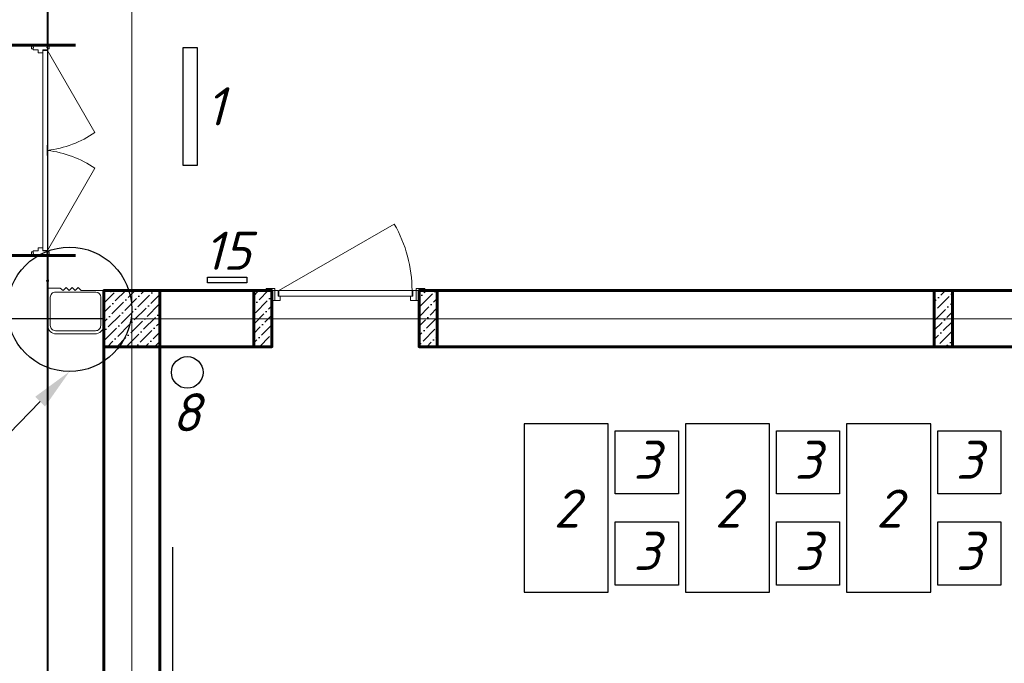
# Model space of a CAD drawing. Header units: millimetres. Extents: x -257011 to 237647566, y 2784933 to 6706507.
# Tile 195 of 256: x 9652864 to 9659889, y 5145692 to 5150281. Entities that reach past the tile are written whole.
import ezdxf
from ezdxf import colors
from ezdxf.entities.mleader import LeaderData, LeaderLine
from ezdxf.math import Vec2, Vec3

# ---------------------------------------------------------------- set-up
doc = ezdxf.new("R2010")
doc.units = ezdxf.units.MM
doc.header["$LTSCALE"] = 1000
doc.header["$PDMODE"] = 32
doc.header["$PDSIZE"] = 0.3
doc.linetypes.add('ACAD_ISO02W100', pattern=[15, 12, -3])
doc.linetypes.add('ACAD_ISO10W100', pattern=[18, 12, -3, 0, -3])
for name, color, linetype, lineweight in [('AR_leader_0.00', 7, 'Continuous', 0), ('Doors', 86, 'Continuous', 13), ('Калонны', 20, 'Continuous', 25), ('Размеры', 251, 'Continuous', 18)]:
    doc.layers.add(name, color=color, linetype=linetype, lineweight=lineweight)
for name, color, linetype in [('kcd_tx', 7, 'Continuous'), ('PDF17_Geometry', 7, 'Continuous'), ('PDF17_Solid Fills', 7, 'Continuous'), ('ТХ', 7, 'Continuous')]:
    doc.layers.add(name, color=color, linetype=linetype)
doc.styles.add('ISOCPEUR текстовый', font='isocpeur.TTF', dxfattribs={"width": 0.8, "oblique": 15})
doc.styles.get("Standard").update_dxf_attribs({"font": 'ARIALN.TTF'})
doc.dimstyles.new('Санжар', dxfattribs={"dimtxt": 240, "dimasz": 200, "dimexe": 200, "dimexo": 200, "dimgap": 50, "dimtad": 1, "dimdec": 0, "dimtxsty": 'Standard', "dimblk": 'OBLIQUE', "dimcen": 2.5, "dimdle": 200, "dimclrd": 152, "dimclre": 152, "dimclrt": 152, "dimadec": 0, "dimazin": 0, "dimtfac": 1, "dimtdec": 0, "dimtmove": 0, "dimatfit": 3, "dimldrblk": 'OBLIQUE', "dimfxl": 0, "dimlwd": 0, "dimlwe": 0, "dimarcsym": 0})

# ---------------------------------------------------------------- blocks, each defined once
blk = doc.blocks.new('asda2342')
at = {"layer": 'PDF17_Solid Fills', "lineweight": 0, "transparency": 33554559}
for points in [[(2231733.8, 2301103.1), (2231733.8, 2301102.5), (2231734.5, 2301102.5), (2231735.1, 2301103.1), (2231734.5, 2301103.8), (2231733.8, 2301103.8)], [(2231733.8, 2301102.5), (2231733.8, 2301101.9), (2231734.5, 2301101.9), (2231735.1, 2301102.5), (2231734.5, 2301103.1), (2231733.8, 2301103.1)], [(2231733.8, 2301096.7), (2231733.8, 2301096.1), (2231734.5, 2301096.1), (2231735.1, 2301096.7), (2231734.5, 2301097.4), (2231733.8, 2301097.4)], [(2232181.2, 2301029.2), (2232181.8, 2301029.2), (2232181.8, 2301029.8), (2232181.2, 2301030.5), (2232180.5, 2301029.8), (2232180.5, 2301029.2)], [(2232181.8, 2301029.2), (2232182.4, 2301029.2), (2232182.4, 2301029.8), (2232181.8, 2301030.5), (2232181.2, 2301029.8), (2232181.2, 2301029.2)], [(2232187.6, 2301029.2), (2232188.2, 2301029.2), (2232188.2, 2301029.8), (2232187.6, 2301030.5), (2232186.9, 2301029.8), (2232186.9, 2301029.2)]]:
    blk.add_hatch(color=256, dxfattribs=at).paths.add_polyline_path(points)
at = {"layer": 'PDF17_Geometry', "lineweight": 0}
for p, q in [((2231753.1, 2300780.1), (2231753.2, 2300983.1)), ((2231788.8, 2301019), (2232077.3, 2301019)), ((2232113.6, 2300982.8), (2232112.8, 2300780.1)), ((2232076.5, 2300743.9), (2231789.7, 2300744.2))]:
    blk.add_line(p, q, dxfattribs=at)
for points in [[(2232258.1, 2301029.8), (2232132.3, 2301029.8), (2232132.3, 2301029.8), (2231973, 2301029.8), (2231951.5, 2301051.3), (2231930, 2301029.8), (2231908.2, 2301051.7), (2231887, 2301029.8), (2231865.2, 2301051.7), (2231844, 2301029.8), (2231824.3, 2301047.3), (2231733.9, 2301047.3), (2231733.9, 2301029.8), (2231733.9, 2301145.2)], [(2231737.7, 2301101.9), (2231737.7, 2301103.8), (2231737, 2301104.4), (2231736.4, 2301105.1), (2231735.8, 2301105.1), (2231735.1, 2301105.7), (2231734.5, 2301105.7), (2231734.5, 2301103.1), (2231734.5, 2301101.9), (2231734.5, 2301102.5), (2231728.7, 2301102.5), (2231734.5, 2301102.5)], [(2231728.7, 2301102.5), (2231728.7, 2301096.7), (2231734.5, 2301096.7), (2231734.5, 2301094.2), (2231736.4, 2301094.2), (2231737, 2301094.8), (2231737, 2301095.4), (2231737.7, 2301095.4), (2231737.7, 2301096.1), (2231737.7, 2301096.7), (2231737.7, 2301097.4)], [(2231734.5, 2301097.4), (2231728.7, 2301097.4)], [(2231737.7, 2301103.1), (2231736.4, 2301103.1), (2231735.1, 2301102.5), (2231735.1, 2301101.9), (2231734.5, 2301101.9), (2231734.5, 2301101.2), (2231733.8, 2301101.2), (2231733.8, 2301099.9), (2231733.8, 2301098), (2231734.5, 2301098), (2231734.5, 2301097.4), (2231735.1, 2301097.4), (2231736.4, 2301096.7), (2231737.7, 2301096.1)], [(2231733.8, 2301100.6), (2231736.4, 2301102.5)], [(2231733.8, 2301099.3), (2231735.1, 2301099.9)], [(2231734.5, 2301098), (2231735.1, 2301098.6)], [(2231734.5, 2301096.7), (2231734.5, 2301097.4), (2231734.5, 2301096.7), (2231734.5, 2301098)], [(2231735.1, 2301097.4), (2231735.8, 2301098)], [(2231737.7, 2301100.6), (2231736.4, 2301100.6), (2231735.8, 2301101.2), (2231735.8, 2301101.9), (2231736.4, 2301101.9)], [(2231736.4, 2301100.6), (2231735.8, 2301099.9), (2231735.8, 2301099.3), (2231736.4, 2301098.6), (2231735.8, 2301098.6), (2231735.8, 2301098), (2231736.4, 2301097.4)], [(2231737.7, 2301098.6), (2231736.4, 2301098.6)], [(2231736.4, 2301096.7), (2231737, 2301097.4)], [(2231737, 2301101.9), (2231737.7, 2301103.1)], [(2231737, 2301096.7), (2231737.7, 2301097.4)], [(2232182.4, 2301033), (2232180.5, 2301033), (2232179.9, 2301032.4), (2232179.2, 2301031.8), (2232179.2, 2301031.1), (2232178.6, 2301030.5), (2232178.6, 2301029.8), (2232181.2, 2301029.8), (2232182.4, 2301029.8), (2232181.8, 2301029.8), (2232181.8, 2301024.1), (2232181.8, 2301029.8)], [(2232181.2, 2301033), (2232181.2, 2301031.8), (2232181.8, 2301030.5), (2232182.4, 2301030.5), (2232182.4, 2301029.8), (2232183.1, 2301029.8), (2232183.1, 2301029.2), (2232184.4, 2301029.2), (2232186.3, 2301029.2), (2232186.3, 2301029.8), (2232186.9, 2301029.8), (2232186.9, 2301030.5), (2232187.6, 2301031.8), (2232188.2, 2301033)], [(2232182.4, 2301032.4), (2232181.2, 2301033)], [(2232181.8, 2301024.1), (2232187.6, 2301024.1), (2232187.6, 2301029.8), (2232190.1, 2301029.8), (2232190.1, 2301031.8), (2232189.5, 2301032.4), (2232188.9, 2301032.4), (2232188.9, 2301033), (2232188.2, 2301033), (2232187.6, 2301033), (2232186.9, 2301033)], [(2232183.7, 2301029.2), (2232181.8, 2301031.8)], [(2232183.7, 2301033), (2232183.7, 2301031.8), (2232183.1, 2301031.1), (2232182.4, 2301031.1), (2232182.4, 2301031.8)], [(2232183.7, 2301031.8), (2232184.4, 2301031.1), (2232185, 2301031.1), (2232185.6, 2301031.8), (2232185.6, 2301031.1), (2232186.3, 2301031.1), (2232186.9, 2301031.8)], [(2232185, 2301029.2), (2232184.4, 2301030.5)], [(2232185.6, 2301033), (2232185.6, 2301031.8)], [(2232186.3, 2301029.8), (2232185.6, 2301030.5)], [(2232186.9, 2301030.5), (2232186.3, 2301031.1)], [(2232187.6, 2301029.8), (2232186.9, 2301029.8), (2232187.6, 2301029.8), (2232186.3, 2301029.8)], [(2232187.6, 2301032.4), (2232186.9, 2301033)], [(2232187.6, 2301031.8), (2232186.9, 2301032.4)], [(2232186.9, 2301029.8), (2232186.9, 2301024.1)]]:
    blk.add_lwpolyline(points, dxfattribs=at)
blk.add_lwpolyline([(2231733.9, 2301145.2), (2231734.4, 2301029.8), (2231734.4, 2300781.9, 0.414206), (2231795, 2300721.2), (2232071.6, 2300721.2, 0.41048), (2232132.6, 2300781.9), (2232132.3, 2301029.8), (2232258.1, 2301029.8)], format="xyb", dxfattribs=at)
for points in [[(2231724.9, 2301097.4), (2231724.9, 2301101.9), (2231726.1, 2301102.5), (2231737, 2301102.5), (2231737, 2301103.1), (2231737, 2301105.7), (2231739.6, 2301104.4), (2231740.3, 2301102.5), (2231740.3, 2301101.9), (2231740.3, 2301097.4), (2231739.6, 2301094.8), (2231737, 2301094.2), (2231737, 2301096.7), (2231726.1, 2301096.7)], [(2231735.1, 2301099.9), (2231736.4, 2301101.9), (2231737.7, 2301101.9), (2231737.7, 2301097.4), (2231736.4, 2301097.4)], [(2232186.9, 2301020.2), (2232182.4, 2301020.2), (2232181.8, 2301021.5), (2232181.8, 2301032.4), (2232181.2, 2301032.4), (2232178.6, 2301032.4), (2232179.9, 2301035), (2232181.8, 2301035.6), (2232182.4, 2301035.6), (2232186.9, 2301035.6), (2232189.5, 2301035), (2232190.1, 2301032.4), (2232187.6, 2301032.4), (2232187.6, 2301021.5)], [(2232184.4, 2301030.5), (2232182.4, 2301031.8), (2232182.4, 2301033), (2232186.9, 2301033), (2232186.9, 2301031.8)]]:
    blk.add_lwpolyline(points, close=True, dxfattribs=at)
at = {"layer": 'PDF17_Geometry', "color": 7, "lineweight": 0, "true_color": 0xffffff}
for points in [[(2231740.3, 2301102.5), (2231726.1, 2301102.5), (2231740.3, 2301102.5), (2231737, 2301102.5)], [(2231726.1, 2301096.7), (2231740.3, 2301097.4), (2231737, 2301096.7), (2231740.3, 2301097.4)], [(2231739.6, 2301104.4), (2231737, 2301103.1)], [(2231737, 2301096.7), (2231737, 2301094.2)], [(2232179.9, 2301035), (2232181.2, 2301032.4)], [(2232181.8, 2301035.6), (2232181.8, 2301021.5), (2232181.8, 2301035.6), (2232181.8, 2301032.4)], [(2232187.6, 2301021.5), (2232186.9, 2301035.6), (2232187.6, 2301032.4), (2232186.9, 2301035.6)], [(2232187.6, 2301032.4), (2232190.1, 2301032.4)]]:
    blk.add_lwpolyline(points, dxfattribs=at)
at = {"layer": 'PDF17_Geometry', "color": 252, "lineweight": 0, "true_color": 0x979797}
for points in [[(2231740.9, 2301094.8), (2231740.9, 2301094.8)], [(2232189.5, 2301036.3), (2232189.5, 2301036.3)]]:
    blk.add_lwpolyline(points, dxfattribs=at)
at = {"layer": 'PDF17_Geometry', "lineweight": 0}
for centre, radius, start, end in [((2231789.2, 2300983.1), 36, 89.288, 179.94997), ((2232076.5, 2300982), 37.1, 1.2782, 88.7218), ((2231789.3, 2300780.4), 36.2, 180.48171, 270.53234), ((2232076.5, 2300780.1), 36.3, 269.99882, 0.00118)]:
    blk.add_arc(centre, radius, start, end, dxfattribs=at)
at = {"layer": 'PDF17_Solid Fills', "color": 7, "lineweight": 0, "true_color": 0xffffff, "transparency": 33554559}
for points in [[(2231726.1, 2301102.5), (2231740.3, 2301101.9), (2231724.9, 2301101.9)], [(2231740.3, 2301101.9), (2231724.9, 2301101.9), (2231724.9, 2301097.4)], [(2231740.3, 2301097.4), (2231724.9, 2301097.4), (2231740.3, 2301101.9)], [(2231726.1, 2301096.7), (2231740.3, 2301097.4), (2231724.9, 2301097.4)], [(2231737, 2301103.1), (2231737, 2301105.7), (2231739.6, 2301104.4)], [(2231740.3, 2301102.5), (2231737, 2301103.1), (2231739.6, 2301104.4)], [(2231739.6, 2301094.8), (2231737, 2301096.7), (2231740.3, 2301097.4)], [(2231737, 2301094.2), (2231739.6, 2301094.8), (2231737, 2301096.7)], [(2232181.2, 2301032.4), (2232178.6, 2301032.4), (2232179.9, 2301035)], [(2232181.8, 2301035.6), (2232181.2, 2301032.4), (2232179.9, 2301035)], [(2232181.8, 2301021.5), (2232182.4, 2301035.6), (2232182.4, 2301020.2)], [(2232182.4, 2301035.6), (2232182.4, 2301020.2), (2232186.9, 2301020.2)], [(2232186.9, 2301035.6), (2232186.9, 2301020.2), (2232182.4, 2301035.6)], [(2232187.6, 2301021.5), (2232186.9, 2301035.6), (2232186.9, 2301020.2)], [(2232189.5, 2301035), (2232187.6, 2301032.4), (2232186.9, 2301035.6)], [(2232190.1, 2301032.4), (2232189.5, 2301035), (2232187.6, 2301032.4)]]:
    blk.add_solid(points, dxfattribs=at)
blk = doc.blocks.new('40')
at = {"ltscale": 60}
blk.add_line((16735239.2, -6956029.7), (16735314.3, -6956029.7), dxfattribs=at)
at = {"layer": 'Doors'}
for p, q in [((16734559.3, -6956029.7), (16735148.1, -6955689.8)), ((16735994.2, -6956029.7), (16735405.4, -6955689.8)), ((16734521.7, -6956019.7), (16734548.1, -6956019.7)), ((16734521.7, -6956029.7), (16734521.7, -6956019.7)), ((16734548.1, -6956029.7), (16734548.1, -6956019.7)), ((16736031.7, -6956019.7), (16736005.4, -6956019.7)), ((16736005.4, -6956029.7), (16736005.4, -6956019.7)), ((16736031.7, -6956029.7), (16736031.7, -6956019.7)), ((16734521.7, -6956029.7), (16734521.7, -6956134.6)), ((16734521.7, -6956029.7), (16734536.3, -6956029.7)), ((16734521.7, -6956029.7), (16734521.7, -6956029.7)), ((16734536.3, -6956029.7), (16734536.3, -6956034.4)), ((16734536.3, -6956034.4), (16734540.3, -6956034.4)), ((16734540.3, -6956029.7), (16734555.3, -6956029.7)), ((16734540.3, -6956029.7), (16734540.3, -6956034.4)), ((16734555.3, -6956029.7), (16734555.3, -6956063.3)), ((16734555.3, -6956063.3), (16735239.2, -6956063.3)), ((16734559.3, -6956029.7), (16735239.2, -6956029.7)), ((16734559.3, -6956029.7), (16734559.3, -6956063.3)), ((16734576.4, -6956063.3), (16734576.4, -6956096.9)), ((16735998.2, -6956063.3), (16734576.4, -6956063.3)), ((16735994.2, -6956029.7), (16735314.3, -6956029.7)), ((16735977.1, -6956063.3), (16735977.1, -6956096.9)), ((16735994.2, -6956029.7), (16735994.2, -6956063.3)), ((16735998.2, -6956029.7), (16735998.2, -6956063.3)), ((16736013.2, -6956029.7), (16735998.2, -6956029.7)), ((16736013.2, -6956029.7), (16736013.2, -6956034.4)), ((16736017.2, -6956034.4), (16736013.2, -6956034.4)), ((16736031.7, -6956029.7), (16736017.2, -6956029.7)), ((16736017.2, -6956029.7), (16736017.2, -6956034.4)), ((16736031.7, -6956029.7), (16736031.7, -6956134.6)), ((16736031.7, -6956029.7), (16736031.7, -6956029.7)), ((16734521.7, -6956134.6), (16734536.3, -6956134.6)), ((16734521.7, -6956134.6), (16734536.3, -6956134.6)), ((16734521.7, -6956134.6), (16734521.7, -6956134.6)), ((16734521.7, -6956134.6), (16734521.7, -6956144.7)), ((16734521.7, -6956144.7), (16734548.1, -6956144.7)), ((16734536.3, -6956134.6), (16734536.3, -6956130)), ((16734536.3, -6956130), (16734540.3, -6956130)), ((16734540.3, -6956134.6), (16734540.3, -6956130)), ((16734540.3, -6956134.6), (16734555.3, -6956134.6)), ((16734548.1, -6956134.6), (16734548.1, -6956144.7)), ((16734555.3, -6956096.9), (16734576.4, -6956096.9)), ((16734555.3, -6956096.9), (16734555.3, -6956134.6)), ((16735998.2, -6956096.9), (16735977.1, -6956096.9)), ((16735998.2, -6956096.9), (16735998.2, -6956134.6)), ((16736013.2, -6956134.6), (16735998.2, -6956134.6)), ((16736005.4, -6956134.6), (16736005.4, -6956144.7)), ((16736031.7, -6956144.7), (16736005.4, -6956144.7)), ((16736013.2, -6956134.6), (16736013.2, -6956130)), ((16736017.2, -6956130), (16736013.2, -6956130)), ((16736017.2, -6956134.6), (16736017.2, -6956130)), ((16736031.7, -6956134.6), (16736017.2, -6956134.6)), ((16736031.7, -6956134.6), (16736017.2, -6956134.6)), ((16736031.7, -6956134.6), (16736031.7, -6956134.6)), ((16736031.7, -6956134.6), (16736031.7, -6956144.7))]:
    blk.add_line(p, q, dxfattribs=at)
blk.add_ellipse((16734940.2, -6955962.8), major_axis=(-175.1, 462.6), ratio=0.632541, start_param=4.336202, end_param=5.088576, dxfattribs=at)
at = {"layer": 'Doors', "extrusion": (0, 0, -1)}
blk.add_ellipse((16735613.3, -6955962.8), major_axis=(175.1, 462.6), ratio=0.632541, start_param=4.336202, end_param=5.088576, dxfattribs=at)
blk = doc.blocks.new('_Oblique')
at = {"color": 0, "linetype": 'ByBlock', "lineweight": -2}
blk.add_line((-0.5, -0.5), (0.5, 0.5), dxfattribs=at)
blk = doc.blocks.new('*D1904')
at = {"layer": 'Defpoints', "color": 0, "lineweight": 50, "ltscale": 100, "transparency": 16777216}
for p in [(9653663.6, 5151149.2), (9650581.8, 5148149.2), (9653663.6, 5148149.2)]:
    blk.add_point(p, dxfattribs=at)
at = {"layer": 'kcd_tx', "color": 152, "ltscale": 100, "transparency": 16777216}
for p, q in [((9650581.8, 5151349.2), (9650581.8, 5147949.2)), ((9653463.6, 5151149.2), (9650381.8, 5151149.2)), ((9653463.6, 5148149.2), (9650381.8, 5148149.2))]:
    blk.add_line(p, q, dxfattribs=at)
at = {"layer": 'kcd_tx', "color": 152, "ltscale": 100, "transparency": 16777216, "xscale": 200, "yscale": 200, "zscale": 200}
for p, rotation in [((9650581.8, 5151149.2), 90), ((9650581.8, 5148149.2), 270)]:
    blk.add_blockref('_Oblique', p, dxfattribs=dict(at, rotation=rotation))
at = {"layer": 'kcd_tx', "color": 152, "lineweight": 60, "ltscale": 100, "transparency": 16777216, "insert": (9650409.3, 5149649.2), "char_height": 240, "attachment_point": 5, "rotation": 90}
blk.add_mtext('3000', dxfattribs=at)
blk = doc.blocks.new('*D1905')
at = {"layer": 'Defpoints', "color": 0, "lineweight": 50, "ltscale": 100, "transparency": 16777216}
for p in [(9653663.6, 5148149.2), (9650581.8, 5141849.2), (9653663.6, 5141849.2)]:
    blk.add_point(p, dxfattribs=at)
at = {"layer": 'kcd_tx', "color": 152, "ltscale": 100, "transparency": 16777216}
for p, q in [((9650581.8, 5148349.2), (9650581.8, 5141649.2)), ((9653463.6, 5148149.2), (9650381.8, 5148149.2)), ((9653463.6, 5141849.2), (9650381.8, 5141849.2))]:
    blk.add_line(p, q, dxfattribs=at)
at = {"layer": 'kcd_tx', "color": 152, "ltscale": 100, "transparency": 16777216, "xscale": 200, "yscale": 200, "zscale": 200}
for p, rotation in [((9650581.8, 5148149.2), 90), ((9650581.8, 5141849.2), 270)]:
    blk.add_blockref('_Oblique', p, dxfattribs=dict(at, rotation=rotation))
at = {"layer": 'kcd_tx', "color": 152, "lineweight": 60, "ltscale": 100, "transparency": 16777216, "insert": (9650409.3, 5144999.2), "char_height": 240, "attachment_point": 5, "rotation": 90}
blk.add_mtext('6300', dxfattribs=at)
blk = doc.blocks.new('iuluiluiiul')
at = {"layer": 'Doors'}
blk.add_line((1534768.5, 1631198.4), (1533945.7, 1630723.4), dxfattribs=at)
for points in [[(1533768.5, 1631268.4), (1533788.5, 1631268.4), (1533788.5, 1631198.4), (1533768.5, 1631198.4)], [(1533828.5, 1631238.4), (1533828.5, 1631268.4), (1533788.5, 1631268.4), (1533788.5, 1631198.4), (1533813.5, 1631198.4), (1533813.5, 1631238.4)], [(1533818.5, 1631238.4), (1534768.5, 1631238.4), (1534768.5, 1631198.4), (1533818.5, 1631198.4)], [(1534758.5, 1631238.4), (1534758.5, 1631268.4), (1534798.5, 1631268.4), (1534798.5, 1631198.4), (1534773.5, 1631198.4), (1534773.5, 1631238.4)], [(1534818.5, 1631268.4), (1534798.5, 1631268.4), (1534798.5, 1631198.4), (1534818.5, 1631198.4)], [(1533728.5, 1631198.4), (1533788.5, 1631198.4), (1533788.5, 1631183.4), (1533728.5, 1631183.4)], [(1534798.5, 1631198.4), (1534858.5, 1631198.4), (1534858.5, 1631183.4), (1534798.5, 1631183.4)]]:
    blk.add_lwpolyline(points, close=True, dxfattribs=at)
blk.add_arc((1534768.5, 1631198.4), 950, 180, 210, dxfattribs=at)
blk = doc.blocks.new('iuuiiul')
at = {"color": 1, "lineweight": 60, "ltscale": 100}
for p, q in [((1264227.4, 1668583.5), (1265027.4, 1668583.5)), ((1264227.4, 1667083.5), (1265027.4, 1667083.5))]:
    blk.add_line(p, q, dxfattribs=at)
at = {"color": 251, "lineweight": 40, "ltscale": 100, "true_color": 0x595959}
for p, q in [((1264427.4, 1668583.5), (1264827.4, 1668583.5)), ((1264427.4, 1667083.5), (1264827.4, 1667083.5))]:
    blk.add_line(p, q, dxfattribs=at)
at = {"color": 6, "linetype": 'ACAD_ISO02W100', "lineweight": 30, "ltscale": 30}
blk.add_line((1264827.4, 1668583.5), (1264827.4, 1667083.5), dxfattribs=at)
at = {"color": 251, "lineweight": 40, "ltscale": 100, "true_color": 0x595959}
for points in [[(1263075.6, 1675533.5), (1264827.4, 1675533.5), (1264827.4, 1668583.5)], [(1264827.4, 1667083.5), (1264827.4, 1660133.5), (1263075.6, 1660133.5)]]:
    blk.add_lwpolyline(points, dxfattribs=at)
at = {"color": 6, "ltscale": 100}
blk.add_circle((1264983.8, 1666700.1), 443.6, dxfattribs=at)
at = {"xscale": -0.9933774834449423, "yscale": 0.9933774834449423, "zscale": 0.9933774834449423, "rotation": 270}
blk.add_blockref('40', (8174790.7, -14956613.6), dxfattribs=at)
at = {"color": 3, "lineweight": 0}
blk.add_blockref('asda2342', (-966906.5, -634196.3), dxfattribs=at)
at = {"layer": 'AR_leader_0.00', "ltscale": 100}
ml = blk.add_multileader_mtext('Standard', dxfattribs=at)
ml.set_content('УЗЕЛ "4"', color=256, style='ISOCPEUR текстовый')
ml.set_leader_properties()
ml.build(insert=Vec2(0, 0))
ml.multileader.update_dxf_attribs({"text_left_attachment_type": 6, "text_right_attachment_type": 6, "dogleg_length": 1, "arrow_head_size": 300})
ctx = ml.context
ctx.base_point, ctx.char_height, ctx.arrow_head_size, ctx.landing_gap_size, ctx.plane_origin = Vec3(1262693.2, 1665428.7), 250, 300, 100, Vec3(67390.2, 2414823.7)
ctx.left_attachment, ctx.right_attachment, ctx.text_align_type = 6, 6, 2
notes = []
notes.append((ctx, [(0, (1, 1, 0), (1264173.1, 1665428.7), (-1, 0), 55.9, [(0, [(1264983.8, 1666256.5)], 0, [])])]))
ctx.mtext.insert, ctx.mtext.alignment, ctx.mtext.flow_direction = Vec3(1264017.1, 1665728.7), 3, 5
ctx.mtext.has_bg_fill, ctx.mtext.bg_color, ctx.mtext.bg_scale_factor, ctx.mtext.bg_transparency, ctx.mtext.use_window_bg_color = 1, -1023410177, 1, 0, 0
for ctx, leaders in notes:
    for number, flags, end, landing, length, lines in leaders:
        leader = LeaderData()
        leader.index, (leader.has_last_leader_line, leader.has_dogleg_vector, leader.attachment_direction) = number, flags
        leader.last_leader_point, leader.dogleg_vector, leader.dogleg_length = Vec3(end), Vec3(landing), length
        for number, points, colour, breaks in lines:
            line = LeaderLine()
            line.index, line.vertices, line.color, line.breaks = number, Vec3.list(points), colors.encode_raw_color(colour), breaks
            leader.lines.append(line)
        ctx.leaders.append(leader)

msp = doc.modelspace()

# ---------------------------------------------------------------- hatches: boundary and pattern name
at = {"ltscale": 100}
h = msp.add_hatch(dxfattribs=at)
h.set_pattern_fill('ANSI36', color=256, scale=15, style=0)
h.set_pattern_definition([(45, (9790765.837, 4420285.21), (25.2569703, 92.6088912), [119.0625, -23.8125, 0, -23.8125])])
h.paths.add_polyline_path([(9654663.575, 5148349.213), (9654533.575, 5148349.213), (9654533.575, 5147949.213), (9654663.575, 5147949.213)])
h = msp.add_hatch(dxfattribs=at)
h.set_pattern_fill('ANSI36', color=256, scale=15, style=0)
h.set_pattern_definition([(45, (9790815.837, 4420285.21), (25.2569703, 92.6088912), [119.0625, -23.8125, 0, -23.8125])])
h.paths.add_polyline_path([(9655713.575, 5148349.213), (9655843.575, 5148349.213), (9655843.575, 5147949.213), (9655713.575, 5147949.213)])
h = msp.add_hatch(dxfattribs=at)
h.set_pattern_fill('ANSI36', color=256, scale=15, style=0)
h.set_pattern_definition([(45, (9788490.837, 4417085.21), (25.2569703, 92.6088912), [119.0625, -23.8125, 0, -23.8125])])
h.paths.add_polyline_path([(9659388.575, 5147949.211), (9659518.575, 5147949.211), (9659518.575, 5148349.211), (9659388.575, 5148349.211)])

# ---------------------------------------------------------------- linework, layer by layer
at = {"lineweight": 60, "ltscale": 100}
for p, q in [((9654663.575, 5147949.213), (9654663.575, 5148349.213)), ((9664263.575, 5148349.213), (9655713.575, 5148349.213)), ((9655713.575, 5147949.213), (9655713.575, 5148349.213)), ((9654663.575, 5147949.213), (9653863.575, 5147949.213)), ((9663063.575, 5147949.213), (9655713.575, 5147949.213))]:
    msp.add_line(p, q, dxfattribs=at)
at = {"ltscale": 100}
for points in [[(9654131.087, 5150082.026), (9654131.087, 5149242.026), (9654031.087, 5149242.026), (9654031.087, 5150082.026)], [(9654204.506, 5148444.846), (9654484.506, 5148444.846), (9654484.506, 5148404.846), (9654204.506, 5148404.846)]]:
    msp.add_lwpolyline(points, close=True, dxfattribs=at)
at = {"lineweight": 60, "ltscale": 100}
msp.add_lwpolyline([(9654863.575, 5142049.213), (9653863.575, 5142049.213), (9653863.575, 5147949.213)], dxfattribs=at)
at = {"layer": 'Размеры', "lineweight": 60, "ltscale": 5}
for points in [[(9654533.575, 5148349.213), (9654663.575, 5148349.213), (9654663.575, 5147949.213), (9654533.575, 5147949.213)], [(9655843.575, 5148349.213), (9655713.575, 5148349.213), (9655713.575, 5147949.213), (9655843.575, 5147949.213)], [(9659518.575, 5147949.211), (9659388.575, 5147949.211), (9659388.575, 5148349.211), (9659518.575, 5148349.211)]]:
    msp.add_lwpolyline(points, close=True, dxfattribs=at)
at = {"layer": 'ТХ', "ltscale": 5}
msp.add_line((9653957.836, 5143520.208), (9653957.836, 5146520.208), dxfattribs=at)
for points in [[(9657063.575, 5147399.213), (9656463.575, 5147399.213), (9656463.575, 5146199.213), (9657063.575, 5146199.213)], [(9658213.575, 5147399.213), (9657613.575, 5147399.213), (9657613.575, 5146199.213), (9658213.575, 5146199.213)], [(9659363.575, 5147399.213), (9658763.575, 5147399.213), (9658763.575, 5146199.213), (9659363.575, 5146199.213)], [(9657563.575, 5146899.213), (9657113.575, 5146899.213), (9657113.575, 5147349.213), (9657563.575, 5147349.213)], [(9658713.575, 5146899.213), (9658263.575, 5146899.213), (9658263.575, 5147349.213), (9658713.575, 5147349.213)], [(9659863.575, 5146899.213), (9659413.575, 5146899.213), (9659413.575, 5147349.213), (9659863.575, 5147349.213)], [(9657563.575, 5146249.213), (9657113.575, 5146249.213), (9657113.575, 5146699.213), (9657563.575, 5146699.213)], [(9658713.575, 5146249.213), (9658263.575, 5146249.213), (9658263.575, 5146699.213), (9658713.575, 5146699.213)], [(9659863.575, 5146249.213), (9659413.575, 5146249.213), (9659413.575, 5146699.213), (9659863.575, 5146699.213)]]:
    msp.add_lwpolyline(points, close=True, dxfattribs=at)
at = {"layer": 'ТХ', "ltscale": 3}
msp.add_circle((9654059.318, 5147765.514), 112.829, dxfattribs=at)

# ---------------------------------------------------------------- block references
at = {"lineweight": 0}
msp.add_blockref('iuuiiul', (8388236.186, 3481515.705), dxfattribs=at)
at = {"lineweight": 60, "rotation": 180}
msp.add_blockref('iuluiluiiul', (11189482.04, 6779547.64), dxfattribs=at)

# ---------------------------------------------------------------- texts
at = {"layer": 'Калонны', "char_height": 271.656}
for s, insert, attachment_point in [('{\\fArial|b0|i0|c204|p34;\\C150; \\fISOCPEUR|b0|i1|c204|p34;\\C1;1}', (9654329.218, 5149527.365), 9), ('{\\fArial|b0|i0|c204|p34;\\C150; \\fISOCPEUR|b0|i1|c204|p34;\\C1;15}', (9654514.153, 5148769.384), 3), ('{\\fArial|b0|i0|c204|p34;\\C150; \\fISOCPEUR|b0|i1|c204|p34;\\C1;8}', (9654156.338, 5147617.394), 3), ('{\\fArial|b0|i0|c204|p34;\\C150; \\fISOCPEUR|b0|i1|c204|p34;\\C1;3}', (9657433.213, 5147278.754), 3), ('{\\fArial|b0|i0|c204|p34;\\C150; \\fISOCPEUR|b0|i1|c204|p34;\\C1;3}', (9658583.213, 5147278.754), 3), ('{\\fArial|b0|i0|c204|p34;\\C150; \\fISOCPEUR|b0|i1|c204|p34;\\C1;3}', (9659733.213, 5147278.754), 3), ('{\\fArial|b0|i0|c204|p34;\\C150; \\fISOCPEUR|b0|i1|c204|p34;\\C1;2}', (9656859.36, 5146931.142), 3), ('{\\fArial|b0|i0|c204|p34;\\C150; \\fISOCPEUR|b0|i1|c204|p34;\\C1;2}', (9658009.36, 5146931.142), 3), ('{\\fArial|b0|i0|c204|p34;\\C150; \\fISOCPEUR|b0|i1|c204|p34;\\C1;2}', (9659159.36, 5146931.142), 3), ('{\\fArial|b0|i0|c204|p34;\\C150; \\fISOCPEUR|b0|i1|c204|p34;\\C1;3}', (9657433.213, 5146628.754), 3), ('{\\fArial|b0|i0|c204|p34;\\C150; \\fISOCPEUR|b0|i1|c204|p34;\\C1;3}', (9658583.213, 5146628.754), 3), ('{\\fArial|b0|i0|c204|p34;\\C150; \\fISOCPEUR|b0|i1|c204|p34;\\C1;3}', (9659733.213, 5146628.754), 3)]:
    msp.add_mtext(s, dxfattribs=dict(at, insert=insert, attachment_point=attachment_point))

# ---------------------------------------------------------------- next in the draw order: hatches: boundary and pattern name
at = {"ltscale": 100}
h = msp.add_hatch(dxfattribs=at)
h.set_pattern_fill('ANSI36', color=256, scale=15, style=0)
h.set_pattern_definition([(45, (-7381698.976, 14331179.213), (25.25697034, 92.60889125), [119.0625, -23.8125, 0, -23.8125])])
h.paths.add_polyline_path([(9653863.575, 5148349.213), (9653463.575, 5148349.213), (9653463.575, 5147949.213), (9653863.575, 5147949.213)])

# ---------------------------------------------------------------- next in the draw order: linework, layer by layer
at = {"color": 1, "linetype": 'ACAD_ISO10W100', "lineweight": 9, "ltscale": 100}
for p, q in [((9653663.575, 5157449.213), (9653663.575, 5141849.213)), ((9672863.575, 5148149.213), (9653663.575, 5148149.213))]:
    msp.add_line(p, q, dxfattribs=at)
at = {"lineweight": 60, "ltscale": 100}
msp.add_line((9654663.575, 5148349.213), (9653463.575, 5148349.213), dxfattribs=at)
msp.add_lwpolyline([(9653463.575, 5141649.213), (9653463.575, 5148349.213)], dxfattribs=at)
at = {"layer": 'Размеры', "lineweight": 60, "ltscale": 5}
msp.add_lwpolyline([(9653463.575, 5147949.213), (9653863.575, 5147949.213), (9653863.575, 5148349.213), (9653463.575, 5148349.213)], close=True, dxfattribs=at)

# ---------------------------------------------------------------- next in the draw order: dimensions: what is measured, and where the dimension line sits
at = {"layer": 'kcd_tx', "lineweight": 60, "ltscale": 100}
for base, p1, p2, picture, middle in [((9650581.794, 5148149.213), (9653663.575, 5151149.213), (9653663.575, 5148149.213), '*D1904', (9650409.257, 5149649.213)), ((9650581.794, 5141849.213), (9653663.575, 5148149.213), (9653663.575, 5141849.213), '*D1905', (9650409.257, 5144999.213))]:
    dim = msp.add_linear_dim(base=base, p1=p1, p2=p2, angle=90, dimstyle='Санжар', override={"dimfxl": 1.25, "dimlwd": 65535, "dimlwe": 65535, "dimarcsym": 1}, dxfattribs=at)
    dim.commit()
    dim.dimension.update_dxf_attribs({"geometry": picture, "text_midpoint": middle})

doc.saveas('drawing.dxf')
